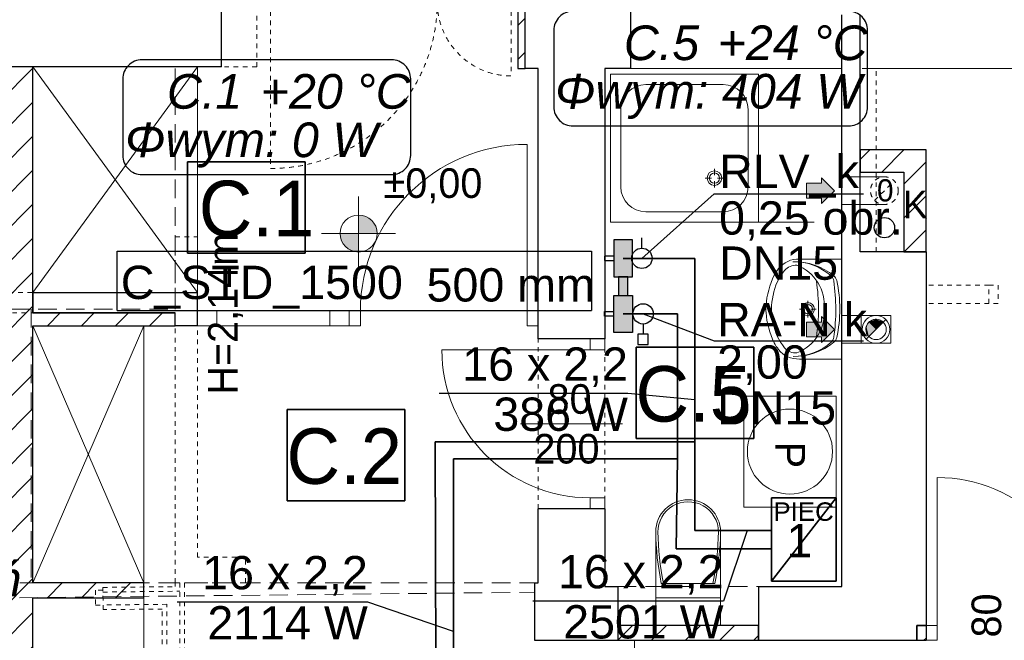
# Model space of a CAD drawing. Extents: x -220425 to -93252, y -20065 to 80294.
# Tile 33 of 103: x -172693 to -167375, y -875 to 2479. Entities that reach past the tile are written whole.
import ezdxf
from ezdxf.lldxf.tags import DXFTag

# ---------------------------------------------------------------- set-up
doc = ezdxf.new("R2010")
doc.units = 0
doc.header["$MEASUREMENT"] = 0
doc.set_wipeout_variables(frame=1)
doc.linetypes.add('Hidden Line', pattern=[50, 25, -25])
doc.linetypes.add('Krawędzie ukryte', pattern=[150, 100, -50])
for name, color, linetype in [('#kan_san-op', 34, 'Continuous'), ('IS_Opisy_działek_Therm', 252, 'SOLID'), ('IS_Text_Armatury_Therm', 7, 'Continuous'), ('IS_Text_Konstrukcji', 7, 'Continuous'), ('IS_Text_Odbiornikow_Therm', 7, 'Continuous')]:
    doc.layers.add(name, color=color, linetype=linetype)
for name, color, linetype, lineweight in [('#rzędne ks w płycie', 1, 'Continuous', 5), ('Arch IS_Nr_Pióra__52', 34, 'Continuous', 25), ('Arch kominy_Nr_Pióra__1', 7, 'Continuous', 25), ('Arch kominy_Nr_Pióra__10', 134, 'Continuous', 18), ('Arch kominy_Nr_Pióra__21', 7, 'Continuous', 9), ('Arch opisy_Nr_Pióra__21', 7, 'Continuous', 9), ('arch wypelnienia_Nr_Pióra__21', 7, 'Continuous', 9), ('Arch wyposazenie_Nr_Pióra__26', 5, 'Continuous', 35), ('Arch ściany działowe_Nr_Pióra__41', 7, 'Continuous', 15), ('Arch ściany nośne_Nr_Pióra__21', 7, 'Continuous', 9), ('Arch ściany nośne_Nr_Pióra__27', 7, 'Continuous', 30), ('Drzwi ArchiCAD_Nr_Pióra__27', 7, 'Continuous', 30), ('Drzwi ArchiCAD_Nr_Pióra__41', 7, 'Continuous', 15), ('Drzwi ArchiCAD_Nr_Pióra__5', 7, 'Continuous', 13), ('INWENT OPISY_Nr_Pióra__52', 34, 'Continuous', 25), ('INWENT RZĘDNE_Nr_Pióra__21', 7, 'Continuous', 9), ('INWENT WYMIARY_Nr_Pióra__21', 7, 'Continuous', 9), ('INWENT. DRZWI_Nr_Pióra__101', 8, 'Continuous', 13), ('INWENT.ŚCIANY_Nr_Pióra__1', 7, 'Continuous', 25), ('INWENT.ŚCIANY_Nr_Pióra__101', 8, 'Continuous', 13), ('INWENT.ŚCIANY_Nr_Pióra__5', 7, 'Continuous', 13), ('IS_Powrót', 5, 'DASH', 35), ('IS_Zasilanie', 1, 'SOLID', 35), ('Istniejące kominy_Nr_Pióra__5', 7, 'Continuous', 13), ('Istniejące schody_Nr_Pióra__5', 7, 'Continuous', 13), ('Istniejące stropy_Nr_Pióra__5', 7, 'Continuous', 13), ('Okna ArchiCADa_Nr_Pióra__7', 7, 'Continuous', 13), ('PODKŁAD', 252, 'Continuous', 35)]:
    doc.layers.add(name, color=color, linetype=linetype, lineweight=lineweight)
for name, color, linetype, lineweight, true_color in [('Arch drzwi_Nr_Pióra__4', 7, 'Continuous', 9, 0x029e21), ('Arch okna_Nr_Pióra__4', 7, 'Continuous', 9, 0x029e21), ('arch wypelnienia_Nr_Pióra__89', 7, 'Continuous', 20, 0x71cebe), ('Arch wyposarzenie_Nr_Pióra__9', 7, 'Continuous', 13, 0x3dad99), ('Arch wyposazenie_Nr_Pióra__9', 7, 'Continuous', 13, 0x3dad99)]:
    doc.layers.add(name, color=color, linetype=linetype, lineweight=lineweight, true_color=true_color)
doc.layers.add('IS_Armatura_Therm', color=7, linetype='SOLID', true_color=0x000000)
doc.layers.add('IS_Grzejniki_Plan_rzut', color=7, linetype='SOLID', true_color=0x000000)
doc.styles.add('GENERATED_STYLE_2', font='txt')
doc.styles.add('GENERATED_STYLE_4', font='txt')
doc.styles.add('GENERATED_STYLE_6', font='txt')
doc.styles.add('GENERATED_STYLE_8', font='arial.ttf')
doc.styles.add('ROMANS', font='romans.shx', dxfattribs={"width": 0.85, "height": 0.11})
doc.styles.get("Standard").update_dxf_attribs({"font": 'txt', "bigfont": 'BIGFONT.SHX'})
tags = doc.linetypes.add('DASH', pattern=[15, 10, -5]).pattern_tags.tags
tags[6:7] = [DXFTag(74, 4), DXFTag(75, 0), DXFTag(340, '0'), DXFTag(46, 0.0), DXFTag(50, 0.0), DXFTag(44, 0.0), DXFTag(45, 0.0)]
tags[4:5] = [DXFTag(74, 4), DXFTag(75, 0), DXFTag(340, '0'), DXFTag(46, 0.0), DXFTag(50, 0.0), DXFTag(44, 0.0), DXFTag(45, 0.0)]
tags = doc.linetypes.add('SOLID', pattern=[10, 10, 0]).pattern_tags.tags
tags[6:7] = [DXFTag(74, 4), DXFTag(75, 0), DXFTag(340, '0'), DXFTag(46, 0.0), DXFTag(50, 0.0), DXFTag(44, 0.0), DXFTag(45, 0.0)]
tags[4:5] = [DXFTag(74, 4), DXFTag(75, 0), DXFTag(340, '0'), DXFTag(46, 0.0), DXFTag(50, 0.0), DXFTag(44, 0.0), DXFTag(45, 0.0)]
pattern_1 = [(45, (0, 0), (-91.92388, 91.92388), [])]

# ---------------------------------------------------------------- blocks, each defined once
blk = doc.blocks.new('parter')
at = {"layer": 'Arch ściany nośne_Nr_Pióra__21', "linetype": 'Continuous'}
h = blk.add_hatch(dxfattribs=at)
h.set_pattern_fill('Common_Brick', color=252, style=0, pattern_type=2)
h.set_pattern_definition(pattern_1)
h.paths.add_polyline_path([(-169962.4, 2214.9), (-169962.4, 2644.9), (-170002.4, 2644.9), (-170002.4, 2214.9)], flags=0)
h = blk.add_hatch(dxfattribs=at)
h.set_pattern_fill('Common_Brick', color=252, style=0, pattern_type=2)
h.set_pattern_definition(pattern_1)
h.paths.add_polyline_path([(-172802.4, 2224.9), (-172802.4, -3525.1), (-172622.4, -3525.1), (-172622.4, 2224.9)], flags=0)
h = blk.add_hatch(dxfattribs=at)
h.set_pattern_fill('Common_Brick', color=252, style=0, pattern_type=2)
h.set_pattern_definition(pattern_1)
h.paths.add_polyline_path([(-167797.4, 1774.9), (-168152.4, 1774.9), (-168152.4, 1654.9), (-167917.4, 1654.9)], flags=0)
h = blk.add_hatch(dxfattribs=at)
h.set_pattern_fill('Common_Brick', color=252, style=0, pattern_type=2)
h.set_pattern_definition(pattern_1)
h.paths.add_polyline_path([(-167797.4, 1224.9), (-167797.4, 1774.9), (-167917.4, 1654.9), (-167917.4, 1224.9)], flags=0)
h = blk.add_hatch(dxfattribs=at)
h.set_pattern_fill('Common_Brick', color=252, style=0, pattern_type=2)
h.set_pattern_definition(pattern_1)
h.paths.add_polyline_path([(-172622.4, 824.9), (-171852.4, 824.9), (-171852.4, 894.9), (-172622.4, 894.9)], flags=0)
h = blk.add_hatch(dxfattribs=at)
h.set_pattern_fill('Common_Brick', color=252, style=0, pattern_type=2)
h.set_pattern_definition(pattern_1)
h.paths.add_polyline_path([(-172622.4, -645.1), (-172022.4, -645.1), (-172022.4, -565.1), (-172622.4, -565.1)], flags=0)
h = blk.add_hatch(dxfattribs=at)
h.set_pattern_fill('Common_Brick', color=252, style=0, pattern_type=2)
h.set_pattern_definition(pattern_1)
h.paths.add_polyline_path([(-169462.4, -875.1), (-168702.4, -875.1), (-168702.4, -795.1), (-169462.4, -795.1)], flags=0)
h = blk.add_hatch(dxfattribs=at)
h.set_pattern_fill('Common_Brick', color=252, style=0, pattern_type=2)
h.set_pattern_definition(pattern_1)
h.paths.add_polyline_path([(-167847.4, -795.1), (-167847.4, -875.1), (-167797.4, -875.1), (-167797.4, -795.1)], flags=0)
at = {"layer": 'INWENT RZĘDNE_Nr_Pióra__21', "linetype": 'Continuous'}
for points in [[(-170862.2, 1323.3), (-170762.2, 1323.3), (-170769.8, 1361.6), (-170791.4, 1394), (-170823.9, 1415.7), (-170862.2, 1423.3)], [(-170862.2, 1323.3), (-170962.2, 1323.3), (-170954.5, 1285), (-170932.9, 1252.6), (-170900.4, 1230.9), (-170862.2, 1223.3)]]:
    blk.add_hatch(color=252, dxfattribs=at).paths.add_polyline_path(points, flags=0)
at = {"color": 252}
for p, q in [((-171786.3, 1216.9), (-171786.3, 1711)), ((-171786.3, 1711), (-171151, 1711)), ((-171151, 1711), (-171151, 1216.9)), ((-171151, 1216.9), (-171786.3, 1216.9)), ((-169363.1, 214.9), (-169363.1, 709)), ((-169363.1, 709), (-168727.8, 709)), ((-168727.8, 709), (-168727.8, 214.9)), ((-171248.2, -121.6), (-171248.2, 372.5)), ((-171248.2, 372.5), (-170612.9, 372.5)), ((-170612.9, 372.5), (-170612.9, -121.6)), ((-168727.8, 214.9), (-169363.1, 214.9)), ((-170612.9, -121.6), (-171248.2, -121.6))]:
    blk.add_line(p, q, dxfattribs=at)
at = {"layer": 'Arch IS_Nr_Pióra__52', "color": 252, "linetype": 'Continuous'}
blk.add_circle((-168022.4, 1354.9), 55, dxfattribs=at)
at = {"layer": 'Arch kominy_Nr_Pióra__1', "color": 252, "linetype": 'Continuous'}
for points in [[(-168362.4, 1484.9), (-168362.4, 1624.9), (-168292.4, 1554.9)], [(-168362.4, 1514.9), (-168442.4, 1594.9), (-168362.4, 1594.9)], [(-168442.4, 1514.9), (-168442.4, 1594.9), (-168362.4, 1514.9)], [(-168362.4, 734.9), (-168362.4, 874.9), (-168292.4, 804.9)], [(-168362.4, 764.9), (-168442.4, 844.9), (-168362.4, 844.9)], [(-168442.4, 764.9), (-168442.4, 844.9), (-168362.4, 764.9)]]:
    blk.add_solid(points, dxfattribs=at)
at = {"layer": 'Arch kominy_Nr_Pióra__21', "color": 252, "linetype": 'Continuous'}
for p, q in [((-168362.4, 1624.9), (-168292.4, 1554.9)), ((-168362.4, 1594.9), (-168362.4, 1624.9)), ((-168022.4, 1629.9), (-168252.4, 1629.9)), ((-168252.4, 1629.9), (-168252.4, 1479.9)), ((-168442.4, 1594.9), (-168362.4, 1594.9)), ((-168442.4, 1594.9), (-168442.4, 1514.9)), ((-168292.4, 1554.9), (-168362.4, 1484.9)), ((-168442.4, 1514.9), (-168362.4, 1514.9)), ((-168362.4, 1514.9), (-168362.4, 1484.9)), ((-168022.4, 1479.9), (-168252.4, 1479.9)), ((-168362.4, 874.9), (-168292.4, 804.9)), ((-168362.4, 844.9), (-168362.4, 874.9)), ((-168117.4, 879.9), (-168252.4, 879.9)), ((-168252.4, 879.9), (-168252.4, 729.9)), ((-168014.3, 857.9), (-168120.4, 751.8)), ((-168442.4, 844.9), (-168362.4, 844.9)), ((-168442.4, 844.9), (-168442.4, 764.9)), ((-168292.4, 804.9), (-168362.4, 734.9)), ((-168442.4, 764.9), (-168362.4, 764.9)), ((-168362.4, 764.9), (-168362.4, 734.9)), ((-168117.4, 729.9), (-168252.4, 729.9))]:
    blk.add_line(p, q, dxfattribs=at)
at = {"layer": 'Arch kominy_Nr_Pióra__21', "color": 252, "linetype": 'Hidden Line'}
blk.add_line((-168075.4, 1501.8), (-167969.3, 1607.9), dxfattribs=at)
blk.add_circle((-168022.4, 1554.9), 75, dxfattribs=at)
at = {"layer": 'Arch kominy_Nr_Pióra__21', "color": 252, "linetype": 'Continuous'}
for radius in [75, 55]:
    blk.add_circle((-168067.4, 804.9), radius, dxfattribs=at)
at = {"layer": 'Arch okna_Nr_Pióra__4', "color": 252, "linetype": 'Continuous'}
for p, q in [((-169392.4, 2214.9), (-168252.4, 2214.9)), ((-168122.4, 2214.9), (-166972.4, 2214.9)), ((-169437.4, 294.9), (-169987.4, 294.9))]:
    blk.add_line(p, q, dxfattribs=at)
at = {"layer": 'Arch opisy_Nr_Pióra__21', "color": 252, "linetype": 'Continuous'}
for p, q in [((-171786.3, 1216.9), (-171786.3, 1711)), ((-171786.3, 1711), (-171151, 1711)), ((-171151, 1711), (-171151, 1216.9)), ((-171151, 1216.9), (-171786.3, 1216.9)), ((-169363.1, 214.9), (-169363.1, 709)), ((-169363.1, 709), (-168727.8, 709)), ((-168727.8, 709), (-168727.8, 214.9)), ((-171248.2, -121.6), (-171248.2, 372.5)), ((-171248.2, 372.5), (-170612.9, 372.5)), ((-170612.9, 372.5), (-170612.9, -121.6)), ((-168727.8, 214.9), (-169363.1, 214.9)), ((-170612.9, -121.6), (-171248.2, -121.6))]:
    blk.add_line(p, q, dxfattribs=at)
at = {"layer": 'arch wypelnienia_Nr_Pióra__21', "color": 252, "linetype": 'Continuous'}
blk.add_line((-168106.3, 766), (-168028.5, 843.7), dxfattribs=at)
for start, end in [(45, 180), (180, 225)]:
    blk.add_arc((-168067.4, 804.9), 55, start, end, dxfattribs=at)
at = {"layer": 'arch wypelnienia_Nr_Pióra__89', "color": 252, "linetype": 'Continuous'}
for points in [[(-168067.4, 804.9), (-168106.3, 843.7), (-168067.4, 859.9)], [(-168067.4, 804.9), (-168067.4, 859.9), (-168028.5, 843.7)], [(-168118.2, 783.8), (-168122.4, 804.9), (-168118.2, 815)], [(-168106.3, 766), (-168118.2, 815), (-168106.3, 843.7)], [(-168118.2, 783.8), (-168118.2, 815), (-168106.3, 766)], [(-168106.3, 766), (-168106.3, 843.7), (-168067.4, 804.9)]]:
    blk.add_solid(points, dxfattribs=at)
at = {"layer": 'Arch wyposarzenie_Nr_Pióra__9', "color": 252, "linetype": 'Continuous'}
for p, q in [((-169502.4, 2184.9), (-169502.4, 1384.9)), ((-169502.4, 2184.9), (-168702.4, 2184.9)), ((-168702.4, 2184.9), (-168702.4, 1384.9)), ((-169311.1, 2128.6), (-168893.6, 2128.6)), ((-169446.1, 1993.6), (-169446.1, 1576.1)), ((-168758.6, 1993.6), (-168758.6, 1576.1)), ((-168940.2, 1638.2), (-168940.2, 1673.8)), ((-168991.3, 1622.7), (-168955.7, 1622.7)), ((-168940.2, 1571.5), (-168940.2, 1607.1)), ((-168924.6, 1622.7), (-168889, 1622.7)), ((-169311.1, 1441.1), (-168893.6, 1441.1)), ((-169502.4, 1384.9), (-168402.4, 1384.9)), ((-169502.4, 1384.9), (-168702.4, 1384.9)), ((-168252.4, 1185), (-168480.9, 1185)), ((-168252.4, 645), (-168252.4, 1185)), ((-168435.7, 960.3), (-168435.7, 931.5)), ((-168252.4, 1000), (-168252.4, 829.9)), ((-168452.4, 914.9), (-168481.2, 914.9)), ((-168390.2, 914.9), (-168419, 914.9)), ((-168435.7, 898.2), (-168435.7, 869.4)), ((-168252.4, 645), (-168480.9, 645))]:
    blk.add_line(p, q, dxfattribs=at)
for centre, radius in [((-168940.2, 1622.7), 39.4), ((-168940.2, 1622.7), 28.1), ((-168435.7, 914.9), 35), ((-168435.7, 914.9), 25), ((-168532.4, 144.9), 230)]:
    blk.add_circle(centre, radius, dxfattribs=at)
for centre, radius, start, end in [((-169311.1, 1993.6), 135, 90, 180), ((-168893.6, 1993.6), 135, 0, 90), ((-169311.1, 1576.1), 135, 180, 270), ((-168893.6, 1576.1), 135, 270, 0), ((-168486.8, 1047.7), 137.4, 87.5448, 141.2546), ((-168510.4, 831.4), 339.6, 50.7422, 90.9847), ((-168512.2, 865.9), 305.1, 48.602, 90.7542), ((-168335, 938.4), 293, 140.7149, 170.0022), ((-168427.8, 1000.7), 212.8, 141.3152, 152.8429), ((-168500.5, 1071), 80.9, 86.0694, 139.1984), ((-168583.4, 927.9), 240.7, 32.8442, 68.4481), ((-168218.7, 901.3), 444.2, 153.7403, 175.7948), ((-169363.1, 914.9), 984.9, 351.1734, 8.8204), ((-168340.2, 1061), 45, 7.9079, 48.602), ((-169438.5, 908.5), 1153.8, 0.3225, 7.9079), ((-168323.9, 1059.5), 45, 12.7715, 50.7422), ((-168939.3, 920.1), 675.9, 359.5672, 12.7715), ((-168587.3, 934.3), 240.6, 355.394, 31.0561), ((-168315.7, 915), 316.7, 166.4334, 193.5666), ((-168392.4, 915), 270, 175.9876, 184.0124), ((-168587.3, 895.6), 240.6, 328.9439, 4.606), ((-169438.5, 920.1), 1153.8, 352.1696, 359.755), ((-168939.3, 909.2), 675.9, 347.306, 0.5103), ((-168218.7, 928.6), 444.2, 184.2052, 206.2597), ((-168335, 891.5), 293, 189.9978, 219.2851), ((-168583.4, 902.1), 240.7, 291.5519, 327.1558), ((-168340, 769.1), 45, 311.4755, 352.1696), ((-168323.7, 770.6), 45, 309.3352, 347.306), ((-168427.8, 829.2), 212.8, 207.1571, 218.6848), ((-168486.8, 782.2), 137.4, 218.7454, 272.4552), ((-168500.5, 758.9), 80.9, 220.8016, 273.9306), ((-168510.5, 998.4), 339.6, 269.0928, 309.3352), ((-168512.3, 963.9), 305.1, 269.3233, 311.4755)]:
    blk.add_arc(centre, radius, start, end, dxfattribs=at)
at = {"layer": 'Arch wyposazenie_Nr_Pióra__26', "color": 252, "linetype": 'Continuous'}
for p, q in [((-168282.4, -105.1), (-168632.4, -555.1)), ((-168632.4, -105.1), (-168282.4, -105.1)), ((-168632.4, -555.1), (-168632.4, -105.1)), ((-168282.4, -105.1), (-168282.4, -555.1)), ((-168282.4, -555.1), (-168632.4, -555.1))]:
    blk.add_line(p, q, dxfattribs=at)
at = {"layer": 'Arch wyposazenie_Nr_Pióra__9', "color": 252, "linetype": 'Continuous'}
for p, q in [((-171732.4, 2224.9), (-172622.4, 1004.9)), ((-171732.4, 1004.9), (-172622.4, 2224.9)), ((-171732.4, 1004.9), (-171732.4, 2224.9)), ((-172022.4, -565.1), (-172622.4, 824.9)), ((-172022.4, 824.9), (-172622.4, -565.1)), ((-172022.4, -565.1), (-172022.4, 824.9)), ((-168782.4, 444.9), (-168782.4, -155.1)), ((-168282.4, 444.9), (-168782.4, 444.9)), ((-168282.4, -155.1), (-168282.4, 444.9)), ((-168782.4, -155.1), (-168282.4, -155.1)), ((-169257.4, -289), (-169257.4, -645.1)), ((-168907.4, -289), (-168907.4, -645.1)), ((-168937.6, -567.4), (-169227.2, -567.4)), ((-172022.4, -645.1), (-172022.4, -2925.1)), ((-169257.4, -645.1), (-169257.4, -795.1)), ((-169257.4, -645.1), (-168907.4, -645.1)), ((-168907.4, -645.1), (-168907.4, -795.1))]:
    blk.add_line(p, q, dxfattribs=at)
for centre, major_axis, start_param, end_param in [((-169082.4, -289), (-175, 0), 3.141593, 6.283185), ((-169082.4, -289), (-163.6, 0), 3.141593, 6.298351), ((-167756.2, -269), (-1501.3, 0), 0.013398, 0.201367), ((-167756.2, -269), (-1489.9, 0), 0.013398, 0.202926), ((-170408.6, -269), (-1489.9, 0), 2.938667, 3.128195), ((-170408.6, -269), (-1501.3, 0), 2.940225, 3.128195)]:
    blk.add_ellipse(centre, major_axis=major_axis, ratio=0.99359, start_param=start_param, end_param=end_param, dxfattribs=at)
at = {"layer": 'Arch ściany działowe_Nr_Pióra__41', "color": 252, "linetype": 'Continuous'}
for p, q in [((-171732.4, 904.9), (-171732.4, 824.9)), ((-169892.4, 824.9), (-169892.4, 904.9)), ((-169532.4, 754.9), (-169612.4, 754.9)), ((-169532.4, -165.1), (-169612.4, -165.1))]:
    blk.add_line(p, q, dxfattribs=at)
at = {"layer": 'Arch ściany nośne_Nr_Pióra__27', "color": 252, "linetype": 'Continuous'}
for p, q in [((-170002.4, 2644.9), (-170002.4, 2214.9)), ((-169962.4, 2214.9), (-169962.4, 2644.9)), ((-172622.4, 2224.9), (-172802.4, 2224.9)), ((-172622.4, 894.9), (-172622.4, 2224.9)), ((-170002.4, 2214.9), (-169962.4, 2214.9)), ((-168152.4, 1774.9), (-168152.4, 1654.9)), ((-167797.4, 1774.9), (-168152.4, 1774.9)), ((-167797.4, 1224.9), (-167797.4, 1774.9)), ((-168152.4, 1654.9), (-167917.4, 1654.9)), ((-167917.4, 1654.9), (-167917.4, 1224.9)), ((-167917.4, 1224.9), (-167797.4, 1224.9)), ((-171852.4, 894.9), (-172622.4, 894.9)), ((-171852.4, 824.9), (-171852.4, 894.9)), ((-172622.4, 824.9), (-171852.4, 824.9)), ((-172622.4, -565.1), (-172622.4, 824.9)), ((-172022.4, -565.1), (-172622.4, -565.1)), ((-172022.4, -645.1), (-172022.4, -565.1)), ((-172622.4, -3525.1), (-172622.4, -645.1)), ((-172622.4, -645.1), (-172022.4, -645.1)), ((-169462.4, -795.1), (-169462.4, -875.1)), ((-168702.4, -795.1), (-169462.4, -795.1)), ((-168702.4, -875.1), (-168702.4, -795.1)), ((-167847.4, -795.1), (-167847.4, -875.1)), ((-167797.4, -795.1), (-167847.4, -795.1)), ((-167797.4, -795.1), (-167797.4, -875.1)), ((-169462.4, -875.1), (-168702.4, -875.1)), ((-167847.4, -875.1), (-167797.4, -875.1))]:
    blk.add_line(p, q, dxfattribs=at)
at = {"layer": 'Drzwi ArchiCAD_Nr_Pióra__27', "color": 252, "linetype": 'Continuous'}
blk.add_line((-167797.4, -795.1), (-167797.4, -875.1), dxfattribs=at)
at = {"layer": 'Drzwi ArchiCAD_Nr_Pióra__41', "color": 252, "linetype": 'Continuous'}
for p, q in [((-170912.4, 824.9), (-170912.4, 904.9)), ((-169892.4, 824.9), (-169892.4, 904.9)), ((-169532.4, 754.9), (-169612.4, 754.9)), ((-169532.4, -165.1), (-169612.4, -165.1))]:
    blk.add_line(p, q, dxfattribs=at)
at = {"layer": 'Drzwi ArchiCAD_Nr_Pióra__5', "color": 252, "linetype": 'Continuous'}
for p, q in [((-169952.4, 904.9), (-169952.4, 1804.9)), ((-170912.4, 904.9), (-170912.4, 824.9)), ((-170852.4, 904.9), (-170912.4, 904.9)), ((-170852.4, 824.9), (-170852.4, 904.9)), ((-169952.4, 904.9), (-169952.4, 824.9)), ((-169892.4, 904.9), (-169952.4, 904.9)), ((-169892.4, 824.9), (-169892.4, 904.9)), ((-170912.4, 824.9), (-170852.4, 824.9)), ((-169952.4, 824.9), (-169892.4, 824.9)), ((-169532.4, 754.9), (-169612.4, 754.9)), ((-169612.4, 754.9), (-169612.4, 694.9)), ((-169532.4, 694.9), (-169532.4, 754.9)), ((-169612.4, 694.9), (-170412.4, 694.9)), ((-169612.4, 694.9), (-169532.4, 694.9)), ((-167737.4, -795.1), (-167737.4, 4.9)), ((-169612.4, -105.1), (-169612.4, -165.1)), ((-169532.4, -105.1), (-169612.4, -105.1)), ((-169532.4, -165.1), (-169532.4, -105.1)), ((-169612.4, -165.1), (-169532.4, -165.1)), ((-167797.4, -875.1), (-167797.4, -795.1)), ((-167797.4, -795.1), (-167737.4, -795.1)), ((-167737.4, -795.1), (-167737.4, -875.1)), ((-167737.4, -875.1), (-167797.4, -875.1))]:
    blk.add_line(p, q, dxfattribs=at)
for centre, radius, start, end in [((-169952.4, 904.9), 900, 90, 180), ((-169612.4, 694.9), 800, 180, 270), ((-167737.4, -795.1), 800, 0, 90)]:
    blk.add_arc(centre, radius, start, end, dxfattribs=at)
at = {"layer": 'INWENT RZĘDNE_Nr_Pióra__21', "color": 252, "linetype": 'Continuous'}
for p, q in [((-170862.2, 1123.3), (-170862.2, 1523.3)), ((-171062.2, 1323.3), (-170662.2, 1323.3))]:
    blk.add_line(p, q, dxfattribs=at)
blk.add_circle((-170862.2, 1323.3), 100, dxfattribs=at)
at = {"layer": 'INWENT. DRZWI_Nr_Pióra__101', "color": 252, "linetype": 'Hidden Line'}
for p, q in [((-171337.4, 2574.9), (-171337.4, 1674.9)), ((-170037.4, 2574.9), (-170037.4, 2174.9)), ((-167457.4, 1044.9), (-167407.4, 1044.9)), ((-167407.4, 1044.9), (-167407.4, 944.9)), ((-167407.4, 944.9), (-167457.4, 944.9)), ((-172243.4, -604.3), (-172283.4, -604.7)), ((-172283.4, -604.7), (-172282.6, -684.7)), ((-172282.6, -684.7), (-172242.6, -684.3))]:
    blk.add_line(p, q, dxfattribs=at)
for centre, radius, start, end in [((-171337.4, 2574.9), 900, 270, 0), ((-170037.4, 2574.9), 400, 180, 270)]:
    blk.add_arc(centre, radius, start, end, dxfattribs=at)
at = {"layer": 'INWENT.ŚCIANY_Nr_Pióra__1', "color": 252, "linetype": 'Continuous'}
for p, q in [((-171602.4, 2224.9), (-171602.4, 2644.9)), ((-169962.4, 2214.9), (-169962.4, 2644.9)), ((-169392.4, 2214.9), (-169392.4, 2644.9)), ((-168252.4, 2214.9), (-168252.4, 2504.9)), ((-168152.4, 1224.9), (-168152.4, 2504.9)), ((-171602.4, 2224.9), (-175862.4, 2224.9)), ((-169892.4, 2214.9), (-169962.4, 2214.9)), ((-169892.4, 754.9), (-169892.4, 2214.9)), ((-169532.4, 2214.9), (-169532.4, 754.9)), ((-169392.4, 2214.9), (-169532.4, 2214.9)), ((-168252.4, -585.1), (-168252.4, 2214.9)), ((-167797.4, 1224.9), (-168152.4, 1224.9)), ((-167797.4, 1224.9), (-167797.4, -795.1)), ((-172622.4, 1004.9), (-172622.4, 894.9)), ((-172622.4, 1004.9), (-171732.4, 1004.9)), ((-171732.4, 824.9), (-171732.4, 1004.9)), ((-172622.4, 894.9), (-171852.4, 894.9)), ((-171852.4, 824.9), (-171852.4, 894.9)), ((-171732.4, 824.9), (-171852.4, 824.9)), ((-169532.4, 754.9), (-169892.4, 754.9)), ((-169532.4, -165.1), (-169892.4, -165.1)), ((-169892.4, -425.1), (-169892.4, -165.1)), ((-169532.4, -165.1), (-169532.4, -585.1)), ((-169892.4, -565.1), (-169892.4, -425.1)), ((-169912.4, -565.1), (-169892.4, -565.1)), ((-169912.4, -565.1), (-169912.4, -875.1)), ((-169532.4, -585.1), (-169462.4, -585.1)), ((-169462.4, -585.1), (-169462.4, -875.1)), ((-168702.4, -585.1), (-168252.4, -585.1)), ((-168702.4, -585.1), (-168702.4, -875.1)), ((-167847.4, -795.1), (-167797.4, -795.1)), ((-167847.4, -875.1), (-167847.4, -795.1)), ((-169912.4, -875.1), (-169462.4, -875.1)), ((-168702.4, -875.1), (-167847.4, -875.1))]:
    blk.add_line(p, q, dxfattribs=at)
at = {"layer": 'INWENT.ŚCIANY_Nr_Pióra__101', "color": 252, "linetype": 'Hidden Line'}
for p, q in [((-171412.4, 2224.9), (-171412.4, 2644.9)), ((-171412.4, 2224.9), (-171602.4, 2224.9)), ((-168067.4, 2214.9), (-168152.4, 2214.9)), ((-168067.4, 1224.9), (-168067.4, 2214.9)), ((-171852.4, 1304.9), (-171732.4, 1304.9)), ((-171852.4, 1004.9), (-171852.4, 1304.9)), ((-171732.4, 1004.9), (-171732.4, 1304.9)), ((-167457.4, 1044.9), (-167797.4, 1044.9)), ((-167457.4, 944.9), (-167457.4, 1044.9)), ((-174501.2, 1004.9), (-172622.4, 1004.9)), ((-167457.4, 944.9), (-167797.4, 944.9)), ((-173082.4, 894.9), (-172622.4, 894.9)), ((-171852.4, -565.1), (-171852.4, 824.9)), ((-171732.4, -425.1), (-171732.4, 824.9)), ((-169892.4, -165.1), (-169892.4, 754.9)), ((-169532.4, 754.9), (-169532.4, -165.1)), ((-171472.4, -425.1), (-171732.4, -425.1)), ((-171472.4, -565.1), (-171472.4, -425.1)), ((-171852.4, -585.1), (-171852.4, -565.1)), ((-171852.4, -565.1), (-171472.4, -565.1)), ((-171827.4, -565.1), (-171827.4, -1395.1)), ((-171802.4, -565.1), (-171802.4, -1395.1)), ((-172243.6, -589.3), (-171852.4, -585.1)), ((-172242.3, -709.3), (-172243.6, -589.3)), ((-172243.3, -614.3), (-171827.4, -609.9)), ((-171897.4, -680.6), (-172242.6, -684.3)), ((-171897.4, -1395.1), (-171897.4, -680.6)), ((-171922.4, -705.9), (-172242.3, -709.3)), ((-171922.4, -1395.1), (-171922.4, -705.9))]:
    blk.add_line(p, q, dxfattribs=at)
at = {"layer": 'INWENT.ŚCIANY_Nr_Pióra__5', "color": 252, "linetype": 'Krawędzie ukryte'}
blk.add_line((-169462.4, -585.1), (-168702.4, -585.1), dxfattribs=at)
at = {"layer": 'Istniejące kominy_Nr_Pióra__5', "color": 252, "linetype": 'Continuous'}
for p, q in [((-168147.4, 879.9), (-168252.4, 879.9)), ((-168147.4, 729.9), (-168147.4, 879.9)), ((-168147.4, 879.9), (-167987.4, 879.9)), ((-167987.4, 879.9), (-167987.4, 729.9)), ((-168147.4, 729.9), (-168252.4, 729.9)), ((-167987.4, 729.9), (-168147.4, 729.9))]:
    blk.add_line(p, q, dxfattribs=at)
at = {"layer": 'Istniejące schody_Nr_Pióra__5', "color": 252, "linetype": 'Krawędzie ukryte'}
for p, q in [((-171852.4, 914.9), (-171852.4, 2224.9)), ((-174542.4, 914.9), (-171852.4, 914.9)), ((-172630.5, 914.9), (-172630.5, -565.1)), ((-169892.4, -565.1), (-175352.4, -565.1))]:
    blk.add_line(p, q, dxfattribs=at)
at = {"layer": 'Istniejące stropy_Nr_Pióra__5', "color": 252, "linetype": 'Krawędzie ukryte'}
for p, q in [((-175543.8, -675.2), (-169914.1, -615.2)), ((-169371.3, -875.1), (-169911.3, -875.1)), ((-169371.3, -875.1), (-169371.3, -3525.1))]:
    blk.add_line(p, q, dxfattribs=at)
at = {"layer": 'Okna ArchiCADa_Nr_Pióra__7', "color": 252, "linetype": 'Continuous'}
for p, q in [((-171732.4, 904.9), (-171732.4, 824.9)), ((-171732.4, 904.9), (-171627.4, 904.9)), ((-170912.4, 904.9), (-171732.4, 904.9)), ((-171627.4, 904.9), (-171017.4, 904.9)), ((-171627.4, 904.9), (-171627.4, 824.9)), ((-171017.4, 904.9), (-170912.4, 904.9)), ((-171017.4, 824.9), (-171017.4, 904.9)), ((-170912.4, 904.9), (-170912.4, 824.9)), ((-171627.4, 824.9), (-171732.4, 824.9)), ((-170912.4, 824.9), (-171732.4, 824.9)), ((-171017.4, 824.9), (-171627.4, 824.9)), ((-170912.4, 824.9), (-171017.4, 824.9))]:
    blk.add_line(p, q, dxfattribs=at)
at = {"layer": 'Arch drzwi_Nr_Pióra__4', "color": 252, "linetype": 'Continuous', "style": 'GENERATED_STYLE_6'}
for s, p in [('80', (-169841.9, 349)), ('200', (-169918.1, 80.3))]:
    blk.add_text(s, height=160, dxfattribs=at).set_placement(p)
blk.add_text('80', height=160, rotation=90, dxfattribs=at).set_placement((-167391.6, -859.7))
at = {"layer": 'Arch kominy_Nr_Pióra__10', "color": 252, "linetype": 'Continuous', "style": 'GENERATED_STYLE_6'}
blk.add_text('0', height=120, dxfattribs=at).set_placement((-168062.4, 1496.7))
at = {"layer": 'Arch opisy_Nr_Pióra__21', "color": 252, "linetype": 'Continuous'}
for s, height, style, p in [('C.1', 300, 'GENERATED_STYLE_4', (-171725.8, 1308.9)), ('C.5', 300, 'GENERATED_STYLE_4', (-169366.9, 306.9)), ('C.2', 300, 'GENERATED_STYLE_4', (-171251.9, -29.6)), ('PIEC', 100, 'GENERATED_STYLE_8', (-168621.8, -229.6))]:
    blk.add_text(s, height=height, dxfattribs=dict(at, style=style)).set_placement(p)
at = {"layer": 'Arch wyposazenie_Nr_Pióra__9', "color": 252, "linetype": 'Continuous', "style": 'GENERATED_STYLE_6'}
blk.add_text('P', height=160, rotation=270, dxfattribs=at).set_placement((-168610.6, 198.2))
at = {"layer": 'INWENT OPISY_Nr_Pióra__52', "color": 252, "linetype": 'Continuous', "style": 'GENERATED_STYLE_6'}
blk.add_text('K', height=150, dxfattribs=at).set_placement((-167922.4, 1405))
at = {"layer": 'INWENT RZĘDNE_Nr_Pióra__21', "color": 252, "insert": (-170727.5, 1486), "char_height": 160, "attachment_point": 7, "style": 'GENERATED_STYLE_2'}
blk.add_mtext('{±0,00}', dxfattribs=at)
at = {"layer": 'INWENT WYMIARY_Nr_Pióra__21', "color": 252, "linetype": 'Continuous', "style": 'GENERATED_STYLE_2'}
blk.add_text('H=2,14m', height=160, rotation=90, dxfattribs=at).set_placement((-171516, 452.7))

msp = doc.modelspace()

# ---------------------------------------------------------------- hatches: boundary and pattern name
at = {"layer": 'IS_Grzejniki_Plan_rzut', "ltscale": 10}
for points in [[(-169483.4, 1289.2), (-169483.4, 1089.2), (-169383.4, 1089.2), (-169383.4, 1289.2)], [(-169458.4, 1089.2), (-169458.4, 989.2), (-169408.4, 989.2), (-169408.4, 1089.2)], [(-169483.4, 789.2), (-169483.4, 989.2), (-169383.4, 989.2), (-169383.4, 789.2)]]:
    msp.add_hatch(color=1, dxfattribs=at).paths.add_polyline_path(points)

# ---------------------------------------------------------------- linework, layer by layer
at = {"layer": 'IS_Armatura_Therm', "color": 5, "ltscale": 10, "true_color": 0x0000ff}
msp.add_line((-169332.1, 1244.2), (-169332.1, 1299.2), dxfattribs=at)
at = {"layer": 'IS_Armatura_Therm', "color": 1, "ltscale": 10, "true_color": 0xff0000}
for p, q in [((-169325.9, 834.2), (-169325.9, 779.2)), ((-169353.4, 779.2), (-169353.4, 724.2)), ((-169298.4, 779.2), (-169353.4, 779.2)), ((-169298.4, 724.2), (-169298.4, 779.2)), ((-169353.4, 724.2), (-169298.4, 724.2))]:
    msp.add_line(p, q, dxfattribs=at)
at = {"layer": 'IS_Armatura_Therm', "color": 5, "ltscale": 10, "true_color": 0x0000ff}
msp.add_ellipse((-169332.1, 1189.2), major_axis=(55, 0), ratio=1, dxfattribs=at)
at = {"layer": 'IS_Armatura_Therm', "color": 1, "ltscale": 10, "true_color": 0xff0000}
msp.add_ellipse((-169325.9, 889.2), major_axis=(55, 0), ratio=1, dxfattribs=at)
at = {"layer": 'IS_Grzejniki_Plan_rzut', "color": 1, "ltscale": 10}
for p, q in [((-169483.4, 1289.2), (-169483.4, 1089.2)), ((-169383.4, 1289.2), (-169483.4, 1289.2)), ((-169483.4, 1289.2), (-169483.4, 1289.2)), ((-169383.4, 1089.2), (-169383.4, 1289.2)), ((-169483.4, 1201.7), (-169533.4, 1201.7)), ((-169533.4, 1201.7), (-169533.4, 1176.7)), ((-169533.4, 1176.7), (-169483.4, 1176.7)), ((-169483.4, 1089.2), (-169383.4, 1089.2)), ((-169458.4, 1089.2), (-169458.4, 989.2)), ((-169408.4, 1089.2), (-169458.4, 1089.2)), ((-169458.4, 1089.2), (-169458.4, 1089.2)), ((-169408.4, 989.2), (-169408.4, 1089.2)), ((-169483.4, 789.2), (-169483.4, 989.2)), ((-169483.4, 989.2), (-169383.4, 989.2)), ((-169458.4, 989.2), (-169408.4, 989.2)), ((-169383.4, 989.2), (-169383.4, 789.2)), ((-169533.4, 876.7), (-169533.4, 901.7)), ((-169533.4, 901.7), (-169483.4, 901.7)), ((-169483.4, 876.7), (-169533.4, 876.7)), ((-169383.4, 789.2), (-169483.4, 789.2)), ((-169483.4, 789.2), (-169483.4, 789.2))]:
    msp.add_line(p, q, dxfattribs=at)
at = {"layer": 'IS_Opisy_działek_Therm', "color": 18, "ltscale": 10, "true_color": 0x000000}
for p, q in [((-169332.1, 1189.2), (-168941.2, 1537.4)), ((-168941.2, 1537.4), (-168135.1, 1537.4)), ((-169325.9, 889.2), (-168941.2, 743.5)), ((-168941.2, 743.5), (-168135.1, 743.5)), ((-169407.8, 458.4), (-170427.8, 458.4)), ((-169046.2, 424.6), (-169407.8, 458.4)), ((-168763.4, -281.5), (-168890.8, -663.7)), ((-170812.5, -669), (-171842.5, -669)), ((-170349, -827.2), (-170812.5, -669)), ((-168890.8, -663.7), (-169920.8, -663.7))]:
    msp.add_line(p, q, dxfattribs=at)
msp.add_lwpolyline([(-168632.4, -555.1), (-168632.4, -105.1), (-168282.4, -105.1), (-168282.4, -555.1)], close=True, dxfattribs=at)
at = {"layer": 'IS_Powrót', "ltscale": 10}
for p, q in [((-169046.2, 1189.2), (-169433.4, 1189.2)), ((-169046.2, 197), (-169046.2, 1189.2)), ((-169046.2, 197), (-170449.6, 197)), ((-170449.6, 197), (-170444.2, -1598.4)), ((-169046.2, -281.5), (-169046.2, 197)), ((-168632.4, -281.5), (-169046.2, -281.5))]:
    msp.add_line(p, q, dxfattribs=at)
at = {"layer": 'IS_Text_Konstrukcji', "color": 18, "linetype": 'SOLID', "ltscale": 10, "true_color": 0x000000}
for points in [[(-169704.6, 1904.6), (-168216.2, 1904.6, 0.414214), (-168112.9, 2007.9), (-168112.9, 2421.2, 0.414214), (-168216.2, 2524.6), (-169704.6, 2524.6, 0.414214), (-169807.9, 2421.2), (-169807.9, 2007.9, 0.414214), (-169704.6, 1904.6)], [(-172032.7, 1642), (-170684.3, 1642, 0.414214), (-170581, 1745.3), (-170581, 2158.7, 0.414214), (-170684.3, 2262), (-172032.7, 2262, 0.414214), (-172136, 2158.7), (-172136, 1745.3, 0.414214), (-172032.7, 1642)]]:
    msp.add_lwpolyline(points, format="xyb", dxfattribs=at)
at = {"layer": 'IS_Text_Odbiornikow_Therm', "color": 18, "linetype": 'SOLID', "ltscale": 10, "true_color": 0x000000}
for p, q in [((-172166.8, 907.2), (-172166.8, 1227.2)), ((-172166.8, 1227.2), (-169605, 1227.2)), ((-169605, 1227.2), (-169605, 907.2)), ((-172166.8, 907.2), (-169605, 907.2))]:
    msp.add_line(p, q, dxfattribs=at)
at = {"layer": 'IS_Zasilanie', "ltscale": 10}
for p, q in [((-169140, 889.2), (-169433.4, 889.2)), ((-169140, 104.8), (-169140, 889.2)), ((-169140, 104.8), (-170349, 104.8)), ((-170349, 104.8), (-170349, -1501.3)), ((-169146.2, -381.5), (-169140, 104.8)), ((-168632.4, -381.5), (-169146.2, -381.5))]:
    msp.add_line(p, q, dxfattribs=at)

# ---------------------------------------------------------------- block references
at = {"layer": 'PODKŁAD'}
msp.add_blockref('parter', (0, 0), dxfattribs=at)
msp.add_blockref('parter', (0, 0), dxfattribs=at)

# ---------------------------------------------------------------- texts
at = {"layer": '#rzędne ks w płycie', "color": 7, "lineweight": 0, "insert": (-168472.7, -246.1), "char_height": 180, "width": 378.026, "attachment_point": 2, "style": 'ROMANS'}
msp.add_mtext('\\pxi0,l0,r0.100142;{\\C7;\\fArial|b0|i0;\\W1;1}\\fArial|b0|i0;\\W1; ', dxfattribs=at)
at = {"layer": 'IS_Opisy_działek_Therm', "color": 18, "ltscale": 10, "true_color": 0x000000, "char_height": 180}
for s, insert, attachment_point in [('\\fArial|b0|i0;16 x 2,2', (-169407.8, 494.4), 9), ('\\fArial|b0|i0;386 W', (-169407.8, 436.8), 3), ('\\fArial|b0|i0;16 x 2,2', (-170812.5, -633), 9), ('\\fArial|b0|i0;16 x 2,2', (-168890.8, -627.7), 9), ('\\fArial|b0|i0;2114 W', (-170812.5, -690.6), 3), ('\\fArial|b0|i0;2501 W', (-168890.8, -685.3), 3)]:
    msp.add_mtext(s, dxfattribs=dict(at, insert=insert, attachment_point=attachment_point))
at = {"layer": 'IS_Text_Armatury_Therm', "color": 18, "linetype": 'SOLID', "ltscale": 10, "true_color": 0x000000, "char_height": 180, "attachment_point": 7}
for s, insert in [('\\fArial|b0|i0;RLV_k', (-168915.2, 1517.3)), ('\\fArial|b0|i0;0,25 obr.', (-168915.2, 1283.9)), ('\\fArial|b0|i0;DN15  ', (-168915.2, 1070.9)), ('\\fArial|b0|i0;RA-N k', (-168925.9, 768.4)), ('\\fArial|b0|i0;2,00', (-168925.9, 505.4)), ('\\fArial|b0|i0;DN15  ', (-168925.9, 288.7))]:
    msp.add_mtext(s, dxfattribs=dict(at, insert=insert))
at = {"layer": 'IS_Text_Konstrukcji', "color": 18, "linetype": 'SOLID', "ltscale": 10, "true_color": 0x000000, "char_height": 187.2}
for s, insert, attachment_point in [('\\fArial|b0|i1;C.5', (-169022.9, 2257.8), 9), ('\\fArial|b0|i1;+24 °C', (-168922.9, 2257.8), 7), ('\\fArial|b0|i1;C.1', (-171491, 1995.2), 9), ('\\fArial|b0|i1;+20 °C', (-171391, 1995.2), 7), ('\\fArial|b0|i1;Φwym: 404 W', (-168972.9, 2185.8), 2), ('\\fArial|b0|i1;Φwym: 0 W', (-171441, 1923.2), 2), ('\\fArial|b0|i1;zyskami ciep\\fArial|b0|i1|c238;ła od urządzeń\\fArial|b0|i1; ', (-175894.9, -693.5), 7)]:
    msp.add_mtext(s, dxfattribs=dict(at, insert=insert, attachment_point=attachment_point))
at = {"layer": 'IS_Text_Odbiornikow_Therm', "color": 18, "linetype": 'SOLID', "ltscale": 10, "true_color": 0x000000, "char_height": 180, "attachment_point": 7}
for s, insert in [('\\fArial|b0|i0;500 mm', (-170495.1, 953.2)), ('\\fArial|b0|i0;C_STD_1500', (-172146.8, 917.2))]:
    msp.add_mtext(s, dxfattribs=dict(at, insert=insert))

# ---------------------------------------------------------------- next in the draw order: wipeouts: each hides what was drawn before it
at = {"ltscale": 10}
msp.add_wipeout([(-200770.3, 11108.9), (-158770.3, 11108.9), (-159380.3, 10498.9), (-198285.2, 10498.9), (-198285.2, -17981.1), (-159380.3, -17981.1), (-158770.3, -18591.1), (-200770.3, -18591.1)], dxfattribs=at).dxf.layer = '#kan_san-op'

doc.saveas('drawing.dxf')
